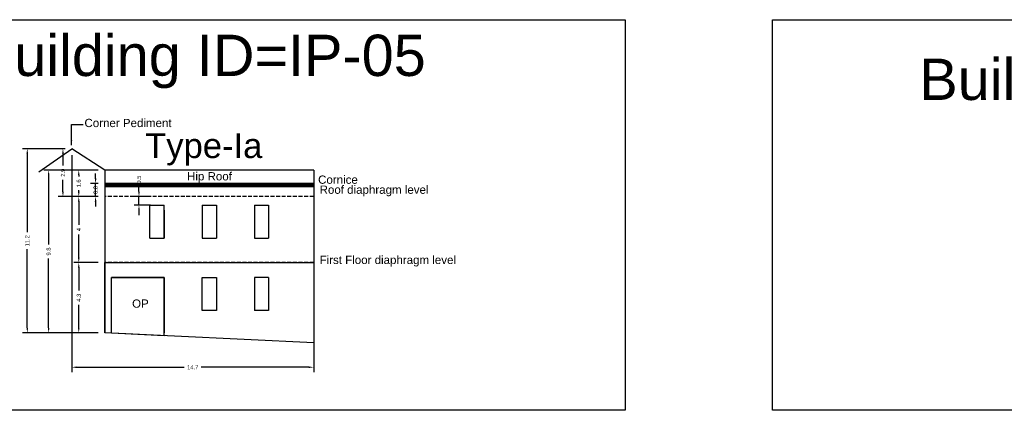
# Model space of a CAD drawing. Header units: metres. Extents: x 3416658 to 3417184, y -6712896 to -6712690.
# Tile 45 of 58: x 3416903 to 3416962, y -6712714 to -6712690. Entities that reach past the tile are written whole.
import ezdxf

# ---------------------------------------------------------------- set-up
doc = ezdxf.new("R2010")
doc.units = ezdxf.units.M
doc.linetypes.add('ACAD_ISO02W100', pattern=[15, 12, -3])
doc.layers.add('Dotted', color=7, linetype='ACAD_ISO02W100', plot=False)
doc.styles.get("Standard").update_dxf_attribs({"font": 'arial.ttf'})
doc.dimstyles.new('ISO-25', dxfattribs={"dimtxt": 0.25, "dimasz": 0.3, "dimexe": 0.3, "dimexo": 0.4, "dimgap": 0.2, "dimtad": 0, "dimdec": 1, "dimdsep": 46, "dimtxsty": 'Standard', "dimcen": 2.5, "dimadec": 0, "dimazin": 0, "dimtfac": 1, "dimtdec": 1, "dimtmove": 0, "dimatfit": 3, "dimfxl": 1, "dimarcsym": 0})

# ---------------------------------------------------------------- blocks, each defined once
blk = doc.blocks.new('*D30')
at = {"color": 0, "lineweight": -2, "transparency": 16777216}
for p, q in [((3416907.344, -6712704.796), (3416905.865, -6712704.796)), ((3416906.165, -6712705.096), (3416906.165, -6712706.489)), ((3416906.165, -6712708.746), (3416906.165, -6712707.354)), ((3416907.344, -6712709.046), (3416905.865, -6712709.046))]:
    blk.add_line(p, q, dxfattribs=at)
at = {"color": 0, "transparency": 16777216}
for points in [[(3416906.115, -6712705.096), (3416906.215, -6712705.096), (3416906.165, -6712704.796)], [(3416906.115, -6712708.746), (3416906.215, -6712708.746), (3416906.165, -6712709.046)]]:
    blk.add_solid(points, dxfattribs=at)
at = {"layer": 'Defpoints', "color": 0, "transparency": 16777216}
for p in [(3416906.165, -6712704.796), (3416907.744, -6712704.796), (3416907.744, -6712709.046)]:
    blk.add_point(p, dxfattribs=at)
at = {"color": 0, "transparency": 16777216, "insert": (3416906.165, -6712706.921), "char_height": 0.25, "attachment_point": 5, "rotation": 90}
blk.add_mtext('4.3', dxfattribs=at)
blk = doc.blocks.new('*D31')
at = {"color": 0, "lineweight": -2, "transparency": 16777216}
for p, q in [((3416907.344, -6712700.796), (3416905.865, -6712700.796)), ((3416906.165, -6712701.096), (3416906.165, -6712702.51)), ((3416906.165, -6712704.496), (3416906.165, -6712703.083)), ((3416907.344, -6712704.796), (3416905.865, -6712704.796))]:
    blk.add_line(p, q, dxfattribs=at)
at = {"color": 0, "transparency": 16777216}
for points in [[(3416906.115, -6712701.096), (3416906.215, -6712701.096), (3416906.165, -6712700.796)], [(3416906.115, -6712704.496), (3416906.215, -6712704.496), (3416906.165, -6712704.796)]]:
    blk.add_solid(points, dxfattribs=at)
at = {"layer": 'Defpoints', "color": 0, "transparency": 16777216}
for p in [(3416906.165, -6712700.796), (3416907.744, -6712700.796), (3416907.744, -6712704.796)]:
    blk.add_point(p, dxfattribs=at)
at = {"color": 0, "transparency": 16777216, "insert": (3416906.165, -6712702.796), "char_height": 0.25, "attachment_point": 5, "rotation": 90}
blk.add_mtext('4', dxfattribs=at)
blk = doc.blocks.new('*D32')
at = {"color": 0, "lineweight": -2, "transparency": 16777216}
for p, q in [((3416907.344, -6712699.196), (3416905.865, -6712699.196)), ((3416906.165, -6712699.496), (3416906.165, -6712699.58)), ((3416907.344, -6712700.796), (3416905.865, -6712700.796)), ((3416906.165, -6712700.496), (3416906.165, -6712700.412))]:
    blk.add_line(p, q, dxfattribs=at)
at = {"color": 0, "transparency": 16777216}
for points in [[(3416906.115, -6712699.496), (3416906.215, -6712699.496), (3416906.165, -6712699.196)], [(3416906.115, -6712700.496), (3416906.215, -6712700.496), (3416906.165, -6712700.796)]]:
    blk.add_solid(points, dxfattribs=at)
at = {"layer": 'Defpoints', "color": 0, "transparency": 16777216}
for p in [(3416906.165, -6712699.196), (3416907.744, -6712699.196), (3416907.744, -6712700.796)]:
    blk.add_point(p, dxfattribs=at)
at = {"color": 0, "transparency": 16777216, "insert": (3416906.165, -6712699.996), "char_height": 0.25, "attachment_point": 5, "rotation": 90}
blk.add_mtext('1.6', dxfattribs=at)
blk = doc.blocks.new('*D33')
at = {"color": 0, "lineweight": -2, "transparency": 16777216}
for p, q in [((3416905.34, -6712697.896), (3416904.907, -6712697.896)), ((3416905.207, -6712698.196), (3416905.207, -6712698.916)), ((3416905.207, -6712700.496), (3416905.207, -6712699.776)), ((3416907.344, -6712700.796), (3416904.907, -6712700.796))]:
    blk.add_line(p, q, dxfattribs=at)
at = {"color": 0, "transparency": 16777216}
for points in [[(3416905.157, -6712698.196), (3416905.257, -6712698.196), (3416905.207, -6712697.896)], [(3416905.157, -6712700.496), (3416905.257, -6712700.496), (3416905.207, -6712700.796)]]:
    blk.add_solid(points, dxfattribs=at)
at = {"layer": 'Defpoints', "color": 0, "transparency": 16777216}
for p in [(3416905.74, -6712697.896), (3416905.207, -6712700.796), (3416907.744, -6712700.796)]:
    blk.add_point(p, dxfattribs=at)
at = {"color": 0, "transparency": 16777216, "insert": (3416905.207, -6712699.346), "char_height": 0.25, "attachment_point": 5, "rotation": 90}
blk.add_mtext('2.9', dxfattribs=at)
blk = doc.blocks.new('*D34')
at = {"color": 0, "lineweight": -2, "transparency": 16777216}
for p, q in [((3416905.34, -6712697.896), (3416902.745, -6712697.896)), ((3416903.045, -6712698.196), (3416903.045, -6712702.96)), ((3416903.045, -6712708.746), (3416903.045, -6712703.983)), ((3416907.344, -6712709.046), (3416902.745, -6712709.046))]:
    blk.add_line(p, q, dxfattribs=at)
at = {"color": 0, "transparency": 16777216}
for points in [[(3416902.995, -6712698.196), (3416903.095, -6712698.196), (3416903.045, -6712697.896)], [(3416902.995, -6712708.746), (3416903.095, -6712708.746), (3416903.045, -6712709.046)]]:
    blk.add_solid(points, dxfattribs=at)
at = {"layer": 'Defpoints', "color": 0, "transparency": 16777216}
for p in [(3416903.045, -6712697.896), (3416905.74, -6712697.896), (3416907.744, -6712709.046)]:
    blk.add_point(p, dxfattribs=at)
at = {"color": 0, "transparency": 16777216, "insert": (3416903.045, -6712703.471), "char_height": 0.25, "attachment_point": 5, "rotation": 90}
blk.add_mtext('11.2', dxfattribs=at)
blk = doc.blocks.new('*D35')
at = {"color": 0, "lineweight": -2, "transparency": 16777216}
for p, q in [((3416907.344, -6712699.196), (3416904.038, -6712699.196)), ((3416904.338, -6712699.496), (3416904.338, -6712703.693)), ((3416904.338, -6712708.746), (3416904.338, -6712704.549)), ((3416907.344, -6712709.046), (3416904.038, -6712709.046))]:
    blk.add_line(p, q, dxfattribs=at)
at = {"color": 0, "transparency": 16777216}
for points in [[(3416904.288, -6712699.496), (3416904.388, -6712699.496), (3416904.338, -6712699.196)], [(3416904.288, -6712708.746), (3416904.388, -6712708.746), (3416904.338, -6712709.046)]]:
    blk.add_solid(points, dxfattribs=at)
at = {"layer": 'Defpoints', "color": 0, "transparency": 16777216}
for p in [(3416904.338, -6712699.196), (3416907.744, -6712699.196), (3416907.744, -6712709.046)]:
    blk.add_point(p, dxfattribs=at)
at = {"color": 0, "transparency": 16777216, "insert": (3416904.338, -6712704.121), "char_height": 0.25, "attachment_point": 5, "rotation": 90}
blk.add_mtext('9.8', dxfattribs=at)
blk = doc.blocks.new('*D36')
at = {"color": 0, "lineweight": -2, "transparency": 16777216}
for p, q in [((3416905.74, -6712698.296), (3416905.74, -6712711.431)), ((3416920.404, -6712699.596), (3416920.404, -6712711.431)), ((3416906.04, -6712711.131), (3416912.559, -6712711.131)), ((3416920.104, -6712711.131), (3416913.585, -6712711.131))]:
    blk.add_line(p, q, dxfattribs=at)
at = {"color": 0, "transparency": 16777216}
for points in [[(3416906.04, -6712711.081), (3416906.04, -6712711.181), (3416905.74, -6712711.131)], [(3416920.104, -6712711.081), (3416920.104, -6712711.181), (3416920.404, -6712711.131)]]:
    blk.add_solid(points, dxfattribs=at)
at = {"layer": 'Defpoints', "color": 0, "transparency": 16777216}
for p in [(3416905.74, -6712697.896), (3416920.404, -6712699.196), (3416920.404, -6712711.131)]:
    blk.add_point(p, dxfattribs=at)
at = {"color": 0, "transparency": 16777216, "insert": (3416913.072, -6712711.131), "char_height": 0.25, "attachment_point": 5}
blk.add_mtext('14.7', dxfattribs=at)
blk = doc.blocks.new('*D37')
at = {"color": 0, "lineweight": -2, "transparency": 16777216}
for p, q in [((3416909.814, -6712700.496), (3416909.814, -6712700.196)), ((3416910.509, -6712700.796), (3416909.514, -6712700.796)), ((3416909.814, -6712701.316), (3416909.814, -6712700.796)), ((3416910.509, -6712701.316), (3416909.514, -6712701.316)), ((3416909.814, -6712701.616), (3416909.814, -6712701.916))]:
    blk.add_line(p, q, dxfattribs=at)
at = {"color": 0, "transparency": 16777216}
for points in [[(3416909.764, -6712700.496), (3416909.864, -6712700.496), (3416909.814, -6712700.796)], [(3416909.764, -6712701.616), (3416909.864, -6712701.616), (3416909.814, -6712701.316)]]:
    blk.add_solid(points, dxfattribs=at)
at = {"layer": 'Defpoints', "color": 0, "transparency": 16777216}
for p in [(3416909.814, -6712700.796), (3416910.909, -6712700.796), (3416910.909, -6712701.316)]:
    blk.add_point(p, dxfattribs=at)
at = {"color": 0, "transparency": 16777216, "insert": (3416909.814, -6712699.768), "char_height": 0.25, "attachment_point": 5, "rotation": 90}
blk.add_mtext('0.5', dxfattribs=at)
blk = doc.blocks.new('*D121')
at = {"color": 0, "lineweight": -2, "transparency": 16777216}
for p, q in [((3416907.184, -6712699.696), (3416907.184, -6712699.396)), ((3416907.344, -6712699.996), (3416906.884, -6712699.996)), ((3416907.184, -6712700.796), (3416907.184, -6712699.996)), ((3416907.344, -6712700.796), (3416906.884, -6712700.796)), ((3416907.184, -6712701.096), (3416907.184, -6712701.396))]:
    blk.add_line(p, q, dxfattribs=at)
at = {"color": 0, "transparency": 16777216}
for points in [[(3416907.134, -6712699.696), (3416907.234, -6712699.696), (3416907.184, -6712699.996)], [(3416907.134, -6712701.096), (3416907.234, -6712701.096), (3416907.184, -6712700.796)]]:
    blk.add_solid(points, dxfattribs=at)
at = {"layer": 'Defpoints', "color": 0, "transparency": 16777216}
for p in [(3416907.184, -6712699.996), (3416907.744, -6712699.996), (3416907.744, -6712700.796)]:
    blk.add_point(p, dxfattribs=at)
at = {"color": 0, "transparency": 16777216, "insert": (3416907.184, -6712700.396), "char_height": 0.25, "attachment_point": 5, "rotation": 90}
blk.add_mtext('0.8', dxfattribs=at)

msp = doc.modelspace()

# ---------------------------------------------------------------- hatches: boundary and pattern name
h = msp.add_hatch()
h.set_pattern_fill('ANSI32', color=256, scale=0.01)
h.set_pattern_definition([(45, (-26.876625, 0), (-0.067351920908, 0.067351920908), []), (45, (-26.83172, 0), (-0.067351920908, 0.067351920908), [])])
h.paths.add_polyline_path([(3416920.404, -6712699.996), (3416907.744, -6712699.996), (3416907.744, -6712700.196), (3416920.404, -6712700.196)])
h.paths.add_polyline_path([(3416910.074, -6712700.073), (3416910.074, -6712699.463), (3416909.559, -6712699.463), (3416909.559, -6712700.073)], flags=9)

# ---------------------------------------------------------------- linework, layer by layer
for points in [[(3416888.372, -6712690.082), (3416939.274, -6712690.082), (3416939.274, -6712713.738), (3416888.372, -6712713.738)], [(3416948.203, -6712690.082), (3416991.758, -6712690.082), (3416991.758, -6712713.738), (3416948.203, -6712713.738)], [(3416913.644, -6712705.696), (3416914.504, -6712705.696), (3416914.504, -6712707.696), (3416913.644, -6712707.696)]]:
    msp.add_lwpolyline(points, close=True)
for points in [[(3416903.736, -6712699.296), (3416905.74, -6712697.896)], [(3416907.744, -6712699.196), (3416905.74, -6712697.896)], [(3416907.744, -6712699.196), (3416907.744, -6712709.046)], [(3416920.404, -6712699.196), (3416907.744, -6712699.196)], [(3416920.404, -6712699.196), (3416920.404, -6712709.656)], [(3416920.404, -6712699.996), (3416907.744, -6712699.996)], [(3416920.404, -6712700.196), (3416907.744, -6712700.196)], [(3416910.479, -6712701.316), (3416911.339, -6712701.316)], [(3416910.479, -6712703.316), (3416910.479, -6712701.316)], [(3416911.339, -6712703.316), (3416911.339, -6712701.316)], [(3416913.644, -6712701.316), (3416913.644, -6712703.316)], [(3416913.644, -6712701.316), (3416914.504, -6712701.316)], [(3416914.504, -6712701.316), (3416914.504, -6712703.316)], [(3416916.809, -6712701.316), (3416916.809, -6712703.316)], [(3416916.809, -6712701.316), (3416917.669, -6712701.316)], [(3416917.669, -6712701.316), (3416917.669, -6712703.316)], [(3416911.339, -6712701.616), (3416911.339, -6712703.316)], [(3416910.479, -6712703.316), (3416911.339, -6712703.316)], [(3416913.644, -6712703.316), (3416914.504, -6712703.316)], [(3416916.809, -6712703.316), (3416917.669, -6712703.316)], [(3416907.744, -6712704.796), (3416920.404, -6712704.796), (3416920.404, -6712709.656), (3416907.744, -6712709.046), (3416907.744, -6712704.796)], [(3416908.146, -6712709.066), (3416908.146, -6712705.696)], [(3416911.339, -6712705.696), (3416908.146, -6712705.696)], [(3416911.339, -6712709.219), (3416908.146, -6712709.066), (3416908.146, -6712705.696), (3416911.339, -6712705.696), (3416911.339, -6712709.046)], [(3416911.339, -6712709.219), (3416911.339, -6712705.696)], [(3416911.339, -6712706.096), (3416911.339, -6712709.046)], [(3416917.669, -6712705.696), (3416916.809, -6712705.696)], [(3416916.809, -6712705.696), (3416916.809, -6712707.696)], [(3416917.669, -6712705.696), (3416917.669, -6712707.696)], [(3416917.669, -6712707.696), (3416916.809, -6712707.696)], [(3416920.404, -6712709.656), (3416907.744, -6712709.046)]]:
    msp.add_lwpolyline(points)
at = {"layer": 'Dotted', "ltscale": 0.02}
for points in [[(3416920.404, -6712700.796), (3416907.744, -6712700.796)], [(3416920.404, -6712704.796), (3416907.744, -6712704.796)]]:
    msp.add_lwpolyline(points, dxfattribs=at)

# ---------------------------------------------------------------- texts
for s, heights, insert, char_height, attachment_point in [('Building ID=IP-05', [0.517], (3416899.923, -6712690.991), 2.5, 1), ('Building ID=IP-06', [0.517], (3416957.107, -6712692.443), 2.5, 1), ('Corner Pediment', [0], (3416911.79, -6712696.086), 0.5, 3), ('Type-Ia  ', [0.517], (3416910.189, -6712696.961), 1.5, 1), ('Hip Roof', [0], (3416912.729, -6712699.316), 0.5, 1), ('Cornice', [0], (3416920.671, -6712699.52), 0.5, 1), ('Roof diaphragm level ', [0], (3416920.763, -6712700.126), 0.5, 1), ('\\pxt6;First Floor diaphragm level', [0], (3416920.761, -6712704.379), 0.5, 1), ('OP', [0], (3416909.398, -6712707.026), 0.5, 1)]:
    msp.add_mtext_dynamic_manual_height_columns(s, width=67.86454, gutter_width=12.5, heights=heights, dxfattribs=dict(insert=insert, char_height=char_height, attachment_point=attachment_point))

# ---------------------------------------------------------------- dimensions: what is measured, and where the dimension line sits
for base, p1, p2, picture, middle in [((3416903.044533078, -6712697.896198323), (3416907.744378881, -6712709.04619832), (3416905.740221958, -6712697.896198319), '*D34', (3416903.044533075, -6712703.471198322)), ((3416905.207, -6712700.796), (3416905.74, -6712697.896), (3416907.744, -6712700.796), '*D33', (3416905.207, -6712699.346)), ((3416904.338347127, -6712699.196198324), (3416907.744378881, -6712709.04619832), (3416907.744378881, -6712699.19619832), '*D35', (3416904.338347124, -6712704.121198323)), ((3416909.814, -6712700.796), (3416910.909, -6712701.316), (3416910.909, -6712700.796), '*D37', (3416909.814, -6712699.768)), ((3416906.165310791, -6712704.796198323), (3416907.744378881, -6712709.04619832), (3416907.744378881, -6712704.79619832), '*D30', (3416906.165310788, -6712706.921198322))]:
    dim = msp.add_linear_dim(base=base, p1=p1, p2=p2, angle=90, dimstyle='ISO-25')
    dim.commit()
    dim.dimension.update_dxf_attribs({"geometry": picture, "text_midpoint": middle})
dim = msp.add_linear_dim(base=(3416920.404, -6712711.131), p1=(3416905.74, -6712697.896), p2=(3416920.404, -6712699.196), dimstyle='ISO-25')
dim.commit()
dim.dimension.update_dxf_attribs({"geometry": '*D36', "text_midpoint": (3416913.072, -6712711.131)})
dim = msp.add_linear_dim(base=(3416906.165, -6712699.196), p1=(3416907.744, -6712700.796), p2=(3416907.744, -6712699.196), angle=90, dimstyle='ISO-25', override={"dimtmove": 1})
dim.commit()
dim.dimension.update_dxf_attribs({"geometry": '*D32', "text_midpoint": (3416906.165, -6712699.996), "dimtype": 160})
dim = msp.add_linear_dim(base=(3416907.184, -6712699.996), p1=(3416907.744, -6712700.796), p2=(3416907.744, -6712699.996), angle=90, dimstyle='ISO-25')
dim.commit()
dim.dimension.update_dxf_attribs({"geometry": '*D121', "text_midpoint": (3416907.184, -6712700.396), "dimtype": 160})
dim = msp.add_linear_dim(base=(3416906.165, -6712700.796), p1=(3416907.744, -6712704.796), p2=(3416907.744, -6712700.796), angle=90, dimstyle='ISO-25', override={"dimtmove": 1})
dim.commit()
dim.dimension.update_dxf_attribs({"geometry": '*D31', "text_midpoint": (3416906.165, -6712702.796)})

# ---------------------------------------------------------------- leaders
at = {"layer": 'Dotted'}
msp.add_leader([(3416905.722, -6712697.687), (3416905.722, -6712696.429), (3416906.426, -6712696.429)], dimstyle='ISO-25', override={"dimgap": 0.625, "dimtad": 0}, dxfattribs=at)

doc.saveas('drawing.dxf')
